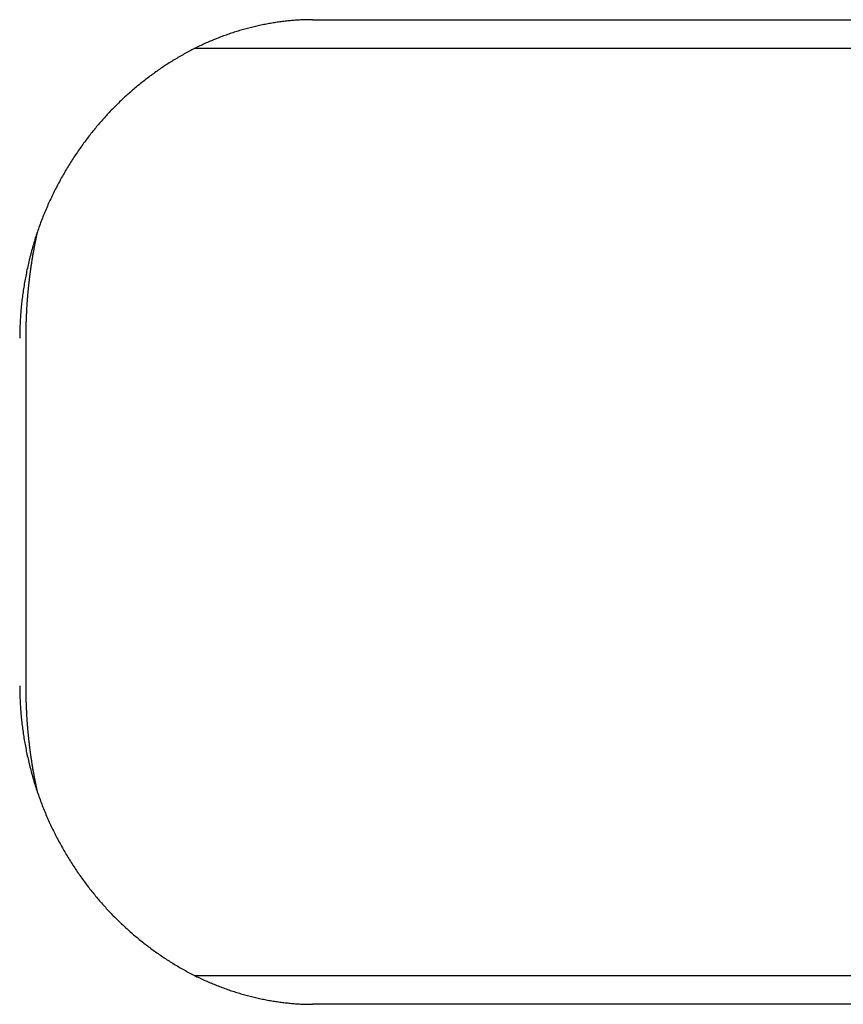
# Model space of a CAD drawing. Extents: x 987 to 2641, y 1244 to 2490.
# Tile 16 of 138: x 1134 to 1148, y 2033 to 2050. Entities that reach past the tile are written whole.
import ezdxf

# ---------------------------------------------------------------- set-up
doc = ezdxf.new("R2010")
doc.units = 0
doc.layers.add('KF_GRAVIS_8_RIGHT', color=7, linetype='CONTINUOUS')

# ---------------------------------------------------------------- blocks, each defined once
blk = doc.blocks.new('KF_GRAVIS_8_RIGHT')
at = {"layer": 'KF_GRAVIS_8_RIGHT'}
for p, q in [((36.2453, -95.5), (50.4079, -95.5)), ((51.3744, -96), (34.2069, -96)), ((31.2982, -100.9983), (31.2982, -107.0017)), ((34.2069, -112), (51.3744, -112)), ((50.4079, -112.5), (36.2453, -112.5))]:
    blk.add_line(p, q, dxfattribs=at)
for points in [[(36.2453, -95.5, 0), (36.2232, -95.5001, 0), (36.201, -95.5002, 0), (36.1787, -95.5006, 0), (36.1564, -95.501, 0), (36.1341, -95.5016, 0), (36.1117, -95.5022, 0), (36.0893, -95.503, 0), (36.0669, -95.504, 0), (36.0444, -95.505, 0), (36.0219, -95.5062, 0), (35.9993, -95.5075, 0), (35.9767, -95.509, 0), (35.9541, -95.5105, 0), (35.9315, -95.5122, 0), (35.9088, -95.514, 0), (35.8861, -95.5159, 0), (35.8633, -95.518, 0), (35.8405, -95.5202, 0), (35.8177, -95.5225, 0), (35.7949, -95.5249, 0), (35.7721, -95.5275, 0), (35.7492, -95.5302, 0), (35.7263, -95.533, 0), (35.7033, -95.5359, 0), (35.6804, -95.539, 0), (35.6574, -95.5422, 0), (35.6344, -95.5455, 0), (35.6114, -95.5489, 0), (35.5884, -95.5525, 0), (35.5654, -95.5562, 0), (35.5423, -95.56, 0), (35.5192, -95.5639, 0), (35.4962, -95.568, 0), (35.4731, -95.5722, 0), (35.4499, -95.5765, 0), (35.4268, -95.5809, 0), (35.4037, -95.5855, 0), (35.3806, -95.5902, 0), (35.3574, -95.595, 0), (35.3342, -95.6, 0), (35.3111, -95.6051, 0), (35.2879, -95.6103, 0), (35.2647, -95.6156, 0), (35.2416, -95.621, 0), (35.2184, -95.6266, 0), (35.1952, -95.6323, 0), (35.172, -95.6382, 0), (35.1488, -95.6441, 0), (35.1257, -95.6502, 0), (35.1025, -95.6564, 0), (35.0793, -95.6628, 0), (35.0561, -95.6692, 0), (35.033, -95.6758, 0), (35.0098, -95.6826, 0), (34.9867, -95.6894, 0), (34.9635, -95.6964, 0), (34.9404, -95.7035, 0), (34.9173, -95.7107, 0), (34.8942, -95.7181, 0), (34.8711, -95.7256, 0), (34.848, -95.7332, 0), (34.8249, -95.7409, 0), (34.8019, -95.7488, 0), (34.7788, -95.7568, 0), (34.7558, -95.7649, 0), (34.7328, -95.7731, 0), (34.7098, -95.7815, 0), (34.6868, -95.79, 0), (34.6639, -95.7987, 0), (34.641, -95.8074, 0), (34.6181, -95.8163, 0), (34.5952, -95.8253, 0), (34.5723, -95.8345, 0), (34.5495, -95.8437, 0), (34.5267, -95.8531, 0), (34.5039, -95.8627, 0), (34.4812, -95.8723, 0), (34.4585, -95.8821, 0), (34.4358, -95.892, 0), (34.4131, -95.9021, 0), (34.3905, -95.9122, 0), (34.3679, -95.9225, 0), (34.3454, -95.9329, 0), (34.3228, -95.9435, 0), (34.3004, -95.9542, 0), (34.2779, -95.965, 0), (34.2555, -95.9759, 0), (34.2331, -95.987, 0), (34.2108, -95.9982, 0), (34.1885, -96.0095, 0), (34.1663, -96.0209, 0), (34.1441, -96.0324, 0), (34.1219, -96.0441, 0), (34.0998, -96.0559, 0), (34.0777, -96.0678, 0), (34.0557, -96.0799, 0), (34.0337, -96.092, 0), (34.0118, -96.1043, 0), (33.9899, -96.1167, 0), (33.968, -96.1292, 0), (33.9462, -96.1418, 0), (33.9245, -96.1545, 0), (33.9028, -96.1674, 0), (33.8812, -96.1803, 0), (33.8596, -96.1934, 0), (33.838, -96.2066, 0), (33.8166, -96.2199, 0), (33.7951, -96.2333, 0), (33.7737, -96.2468, 0), (33.7524, -96.2604, 0), (33.7312, -96.2742, 0), (33.71, -96.288, 0), (33.6888, -96.302, 0), (33.6677, -96.316, 0), (33.6467, -96.3302, 0), (33.6257, -96.3444, 0), (33.6048, -96.3588, 0), (33.584, -96.3733, 0), (33.5632, -96.3879, 0), (33.5425, -96.4025, 0), (33.5218, -96.4173, 0), (33.5013, -96.4322, 0), (33.4807, -96.4472, 0), (33.4603, -96.4622, 0), (33.4399, -96.4774, 0), (33.4196, -96.4927, 0), (33.3993, -96.508, 0), (33.3792, -96.5235, 0), (33.359, -96.539, 0), (33.339, -96.5547, 0), (33.319, -96.5704, 0), (33.2992, -96.5862, 0), (33.2793, -96.6022, 0), (33.2596, -96.6182, 0), (33.2399, -96.6343, 0), (33.2203, -96.6505, 0), (33.2008, -96.6668, 0), (33.1814, -96.6831, 0), (33.162, -96.6996, 0), (33.1428, -96.7161, 0), (33.1236, -96.7328, 0), (33.1044, -96.7495, 0), (33.0854, -96.7663, 0), (33.0665, -96.7832, 0), (33.0476, -96.8001, 0), (33.0288, -96.8172, 0), (33.0101, -96.8343, 0), (32.9915, -96.8515, 0), (32.973, -96.8688, 0), (32.9545, -96.8862, 0), (32.9362, -96.9036, 0), (32.9179, -96.9211, 0), (32.8997, -96.9387, 0), (32.8816, -96.9564, 0), (32.8636, -96.9742, 0), (32.8457, -96.992, 0), (32.8279, -97.0099, 0), (32.8102, -97.0279, 0), (32.7926, -97.0459, 0), (32.7751, -97.064, 0), (32.7576, -97.0822, 0), (32.7403, -97.1005, 0), (32.7231, -97.1188, 0), (32.7059, -97.1372, 0), (32.6889, -97.1556, 0), (32.6719, -97.1742, 0), (32.6551, -97.1928, 0), (32.6382, -97.2116, 0), (32.6215, -97.2304, 0), (32.6047, -97.2495, 0), (32.588, -97.2686, 0), (32.5714, -97.2879, 0), (32.5548, -97.3073, 0), (32.5383, -97.3268, 0), (32.5218, -97.3465, 0), (32.5053, -97.3663, 0), (32.489, -97.3861, 0), (32.4726, -97.4062, 0), (32.4564, -97.4263, 0), (32.4402, -97.4466, 0), (32.424, -97.467, 0), (32.4079, -97.4874, 0), (32.3919, -97.5081, 0), (32.3759, -97.5288, 0), (32.36, -97.5496, 0), (32.3442, -97.5706, 0), (32.3284, -97.5917, 0), (32.3127, -97.6129, 0), (32.2971, -97.6342, 0), (32.2815, -97.6556, 0), (32.266, -97.6771, 0), (32.2506, -97.6988, 0), (32.2352, -97.7205, 0), (32.2199, -97.7424, 0), (32.2047, -97.7643, 0), (32.1896, -97.7864, 0), (32.1746, -97.8085, 0), (32.1596, -97.8308, 0), (32.1447, -97.8532, 0), (32.1299, -97.8757, 0), (32.1151, -97.8983, 0), (32.1005, -97.921, 0), (32.0859, -97.9437, 0), (32.0714, -97.9666, 0), (32.0571, -97.9896, 0), (32.0427, -98.0127, 0), (32.0285, -98.0359, 0), (32.0144, -98.0592, 0), (32.0004, -98.0825, 0), (31.9864, -98.106, 0), (31.9726, -98.1295, 0), (31.9588, -98.1532, 0), (31.9451, -98.1769, 0), (31.9316, -98.2008, 0), (31.9181, -98.2247, 0), (31.9047, -98.2487, 0), (31.8915, -98.2728, 0), (31.8783, -98.297, 0), (31.8652, -98.3213, 0), (31.8523, -98.3456, 0), (31.8394, -98.3701, 0), (31.8266, -98.3946, 0), (31.814, -98.4192, 0), (31.8014, -98.4439, 0), (31.789, -98.4687, 0), (31.7767, -98.4936, 0), (31.7645, -98.5185, 0), (31.7524, -98.5435, 0), (31.7404, -98.5686, 0), (31.7285, -98.5938, 0), (31.7168, -98.619, 0), (31.7051, -98.6444, 0), (31.6936, -98.6697, 0), (31.6822, -98.6952, 0), (31.6709, -98.7208, 0), (31.6598, -98.7464, 0), (31.6487, -98.7721, 0), (31.6378, -98.7978, 0), (31.627, -98.8237, 0), (31.6164, -98.8496, 0), (31.6058, -98.8755, 0), (31.5954, -98.9016, 0), (31.5851, -98.9276, 0), (31.575, -98.9538, 0), (31.565, -98.98, 0), (31.5551, -99.0063, 0), (31.5453, -99.0327, 0), (31.5357, -99.0591, 0), (31.5262, -99.0856, 0), (31.5169, -99.1121, 0), (31.5076, -99.1387, 0), (31.4985, -99.1653, 0), (31.4896, -99.192, 0), (31.4807, -99.2187, 0), (31.472, -99.2455, 0), (31.4635, -99.2723, 0), (31.455, -99.2992, 0), (31.4467, -99.3262, 0), (31.4386, -99.3531, 0), (31.4305, -99.3802, 0), (31.4226, -99.4072, 0), (31.4148, -99.4343, 0), (31.4072, -99.4615, 0), (31.3997, -99.4886, 0), (31.3923, -99.5158, 0), (31.3851, -99.5431, 0), (31.378, -99.5704, 0), (31.371, -99.5977, 0), (31.3642, -99.625, 0), (31.3574, -99.6524, 0), (31.3509, -99.6798, 0), (31.3444, -99.7072, 0), (31.3381, -99.7347, 0), (31.3319, -99.7621, 0), (31.3259, -99.7896, 0), (31.32, -99.8171, 0), (31.3142, -99.8447, 0), (31.3086, -99.8722, 0), (31.3031, -99.8998, 0), (31.2977, -99.9274, 0), (31.2925, -99.955, 0), (31.2874, -99.9826, 0), (31.2824, -100.01, 0), (31.2776, -100.038, 0), (31.2729, -100.065, 0), (31.2683, -100.093, 0), (31.2639, -100.121, 0), (31.2596, -100.148, 0), (31.2554, -100.176, 0), (31.2514, -100.204, 0), (31.2475, -100.231, 0), (31.2438, -100.259, 0), (31.2401, -100.287, 0), (31.2367, -100.314, 0), (31.2333, -100.342, 0), (31.2301, -100.37, 0), (31.227, -100.397, 0), (31.2241, -100.425, 0), (31.2213, -100.452, 0), (31.2186, -100.48, 0), (31.2161, -100.508, 0), (31.2137, -100.535, 0), (31.2114, -100.563, 0), (31.2093, -100.59, 0), (31.2073, -100.618, 0), (31.2055, -100.645, 0), (31.2037, -100.673, 0), (31.2022, -100.7, 0), (31.2007, -100.728, 0), (31.1994, -100.755, 0), (31.1983, -100.782, 0), (31.1972, -100.81, 0), (31.1963, -100.837, 0), (31.1956, -100.864, 0), (31.195, -100.891, 0), (31.1945, -100.919, 0), (31.1941, -100.946, 0), (31.1939, -100.973, 0), (31.1939, -101, 0)], [(31.4972, -99.1683, 0), (31.4942, -99.1819, 0), (31.4911, -99.1955, 0), (31.4881, -99.2092, 0), (31.4851, -99.2229, 0), (31.4821, -99.2366, 0), (31.4792, -99.2503, 0), (31.4763, -99.264, 0), (31.4734, -99.2777, 0), (31.4705, -99.2915, 0), (31.4676, -99.3052, 0), (31.4648, -99.319, 0), (31.462, -99.3328, 0), (31.4592, -99.3466, 0), (31.4564, -99.3604, 0), (31.4537, -99.3743, 0), (31.451, -99.3881, 0), (31.4483, -99.402, 0), (31.4456, -99.4159, 0), (31.443, -99.4298, 0), (31.4404, -99.4437, 0), (31.4378, -99.4576, 0), (31.4352, -99.4715, 0), (31.4326, -99.4854, 0), (31.4301, -99.4994, 0), (31.4276, -99.5134, 0), (31.4251, -99.5274, 0), (31.4227, -99.5413, 0), (31.4202, -99.5554, 0), (31.4178, -99.5694, 0), (31.4154, -99.5834, 0), (31.4131, -99.5975, 0), (31.4107, -99.6115, 0), (31.4084, -99.6256, 0), (31.4061, -99.6397, 0), (31.4039, -99.6537, 0), (31.4016, -99.6679, 0), (31.3994, -99.682, 0), (31.3972, -99.6961, 0), (31.395, -99.7102, 0), (31.3929, -99.7244, 0), (31.3907, -99.7385, 0), (31.3886, -99.7527, 0), (31.3866, -99.7669, 0), (31.3845, -99.7811, 0), (31.3825, -99.7953, 0), (31.3805, -99.8095, 0), (31.3785, -99.8237, 0), (31.3765, -99.8379, 0), (31.3746, -99.8522, 0), (31.3727, -99.8664, 0), (31.3708, -99.8807, 0), (31.3689, -99.895, 0), (31.3671, -99.9093, 0), (31.3653, -99.9235, 0), (31.3635, -99.9378, 0), (31.3617, -99.9521, 0), (31.36, -99.9665, 0), (31.3582, -99.9808, 0), (31.3565, -99.9951, 0), (31.3549, -100.009, 0), (31.3532, -100.024, 0), (31.3516, -100.038, 0), (31.35, -100.053, 0), (31.3484, -100.067, 0), (31.3469, -100.081, 0), (31.3453, -100.096, 0), (31.3438, -100.11, 0), (31.3424, -100.125, 0), (31.3409, -100.139, 0), (31.3395, -100.153, 0), (31.3381, -100.168, 0), (31.3367, -100.182, 0), (31.3353, -100.197, 0), (31.334, -100.211, 0), (31.3327, -100.226, 0), (31.3314, -100.24, 0), (31.3301, -100.255, 0), (31.3289, -100.269, 0), (31.3277, -100.283, 0), (31.3265, -100.298, 0), (31.3253, -100.312, 0), (31.3242, -100.327, 0), (31.3231, -100.341, 0), (31.322, -100.356, 0), (31.3209, -100.371, 0), (31.3199, -100.385, 0), (31.3189, -100.4, 0), (31.3179, -100.414, 0), (31.3169, -100.429, 0), (31.316, -100.443, 0), (31.315, -100.458, 0), (31.3141, -100.472, 0), (31.3133, -100.487, 0), (31.3124, -100.501, 0), (31.3116, -100.516, 0), (31.3108, -100.531, 0), (31.31, -100.545, 0), (31.3093, -100.56, 0), (31.3086, -100.574, 0), (31.3079, -100.589, 0), (31.3072, -100.603, 0), (31.3065, -100.618, 0), (31.3059, -100.633, 0), (31.3053, -100.647, 0), (31.3047, -100.662, 0), (31.3042, -100.676, 0), (31.3037, -100.691, 0), (31.3032, -100.706, 0), (31.3027, -100.72, 0), (31.3022, -100.735, 0), (31.3018, -100.75, 0), (31.3014, -100.764, 0), (31.301, -100.779, 0), (31.3006, -100.793, 0), (31.3003, -100.808, 0), (31.3, -100.823, 0), (31.2997, -100.837, 0), (31.2995, -100.852, 0), (31.2992, -100.867, 0), (31.299, -100.881, 0), (31.2988, -100.896, 0), (31.2987, -100.91, 0), (31.2985, -100.925, 0), (31.2984, -100.94, 0), (31.2984, -100.954, 0), (31.2983, -100.969, 0), (31.2983, -100.984, 0), (31.2982, -100.998, 0)], [(31.1939, -107, 0), (31.1939, -107.027, 0), (31.1941, -107.054, 0), (31.1945, -107.081, 0), (31.195, -107.109, 0), (31.1956, -107.136, 0), (31.1963, -107.163, 0), (31.1972, -107.19, 0), (31.1983, -107.218, 0), (31.1994, -107.245, 0), (31.2007, -107.272, 0), (31.2022, -107.3, 0), (31.2037, -107.327, 0), (31.2055, -107.355, 0), (31.2073, -107.382, 0), (31.2093, -107.41, 0), (31.2114, -107.437, 0), (31.2137, -107.465, 0), (31.2161, -107.492, 0), (31.2186, -107.52, 0), (31.2213, -107.547, 0), (31.2241, -107.575, 0), (31.227, -107.602, 0), (31.2301, -107.63, 0), (31.2333, -107.657, 0), (31.2366, -107.685, 0), (31.2401, -107.713, 0), (31.2437, -107.74, 0), (31.2474, -107.768, 0), (31.2513, -107.796, 0), (31.2553, -107.823, 0), (31.2595, -107.851, 0), (31.2638, -107.878, 0), (31.2682, -107.906, 0), (31.2728, -107.934, 0), (31.2774, -107.961, 0), (31.2823, -107.989, 0), (31.2872, -108.016, 0), (31.2923, -108.044, 0), (31.2975, -108.071, 0), (31.3029, -108.099, 0), (31.3084, -108.127, 0), (31.314, -108.154, 0), (31.3198, -108.181, 0), (31.3257, -108.209, 0), (31.3317, -108.236, 0), (31.3379, -108.264, 0), (31.3441, -108.291, 0), (31.3506, -108.319, 0), (31.3571, -108.346, 0), (31.3638, -108.373, 0), (31.3706, -108.401, 0), (31.3776, -108.428, 0), (31.3847, -108.455, 0), (31.3919, -108.482, 0), (31.3993, -108.509, 0), (31.4068, -108.537, 0), (31.4144, -108.564, 0), (31.4221, -108.591, 0), (31.43, -108.618, 0), (31.438, -108.645, 0), (31.4462, -108.672, 0), (31.4544, -108.698, 0), (31.4628, -108.725, 0), (31.4714, -108.752, 0), (31.4801, -108.779, 0), (31.4889, -108.806, 0), (31.4978, -108.832, 0), (31.5068, -108.859, 0), (31.516, -108.885, 0), (31.5254, -108.912, 0), (31.5348, -108.938, 0), (31.5444, -108.965, 0), (31.5541, -108.991, 0), (31.564, -109.017, 0), (31.574, -109.043, 0), (31.5841, -109.07, 0), (31.5943, -109.096, 0), (31.6047, -109.122, 0), (31.6152, -109.148, 0), (31.6258, -109.173, 0), (31.6365, -109.199, 0), (31.6474, -109.225, 0), (31.6584, -109.251, 0), (31.6695, -109.276, 0), (31.6808, -109.302, 0), (31.6922, -109.327, 0), (31.7036, -109.353, 0), (31.7153, -109.378, 0), (31.727, -109.403, 0), (31.7388, -109.428, 0), (31.7508, -109.453, 0), (31.7628, -109.478, 0), (31.775, -109.503, 0), (31.7873, -109.528, 0), (31.7997, -109.553, 0), (31.8122, -109.578, 0), (31.8249, -109.602, 0), (31.8376, -109.627, 0), (31.8504, -109.651, 0), (31.8634, -109.675, 0), (31.8764, -109.7, 0), (31.8896, -109.724, 0), (31.9029, -109.748, 0), (31.9162, -109.772, 0), (31.9297, -109.796, 0), (31.9432, -109.82, 0), (31.9569, -109.844, 0), (31.9706, -109.867, 0), (31.9845, -109.891, 0), (31.9984, -109.914, 0), (32.0125, -109.938, 0), (32.0266, -109.961, 0), (32.0408, -109.984, 0), (32.0551, -110.007, 0), (32.0695, -110.03, 0), (32.084, -110.053, 0), (32.0986, -110.076, 0), (32.1132, -110.099, 0), (32.128, -110.121, 0), (32.1428, -110.144, 0), (32.1577, -110.166, 0), (32.1727, -110.188, 0), (32.1877, -110.211, 0), (32.2029, -110.233, 0), (32.2181, -110.255, 0), (32.2334, -110.277, 0), (32.2488, -110.299, 0), (32.2642, -110.32, 0), (32.2798, -110.342, 0), (32.2954, -110.363, 0), (32.311, -110.385, 0), (32.3268, -110.406, 0), (32.3426, -110.427, 0), (32.3585, -110.448, 0), (32.3744, -110.469, 0), (32.3904, -110.49, 0), (32.4065, -110.51, 0), (32.4226, -110.531, 0), (32.4388, -110.551, 0), (32.4551, -110.572, 0), (32.4714, -110.592, 0), (32.4878, -110.612, 0), (32.5042, -110.632, 0), (32.5207, -110.652, 0), (32.5373, -110.672, 0), (32.5539, -110.691, 0), (32.5705, -110.711, 0), (32.5873, -110.73, 0), (32.604, -110.75, 0), (32.6208, -110.769, 0), (32.6377, -110.788, 0), (32.6546, -110.807, 0), (32.6716, -110.825, 0), (32.6886, -110.844, 0), (32.7056, -110.862, 0), (32.7227, -110.881, 0), (32.7398, -110.899, 0), (32.7571, -110.917, 0), (32.7744, -110.935, 0), (32.7919, -110.953, 0), (32.8094, -110.971, 0), (32.827, -110.989, 0), (32.8447, -111.007, 0), (32.8626, -111.025, 0), (32.8805, -111.043, 0), (32.8985, -111.06, 0), (32.9166, -111.078, 0), (32.9348, -111.095, 0), (32.953, -111.113, 0), (32.9714, -111.13, 0), (32.9899, -111.147, 0), (33.0084, -111.164, 0), (33.0271, -111.181, 0), (33.0458, -111.198, 0), (33.0646, -111.215, 0), (33.0835, -111.232, 0), (33.1025, -111.249, 0), (33.1215, -111.266, 0), (33.1407, -111.282, 0), (33.1599, -111.299, 0), (33.1792, -111.315, 0), (33.1986, -111.332, 0), (33.2181, -111.348, 0), (33.2376, -111.364, 0), (33.2573, -111.38, 0), (33.277, -111.396, 0), (33.2968, -111.412, 0), (33.3166, -111.428, 0), (33.3366, -111.444, 0), (33.3566, -111.459, 0), (33.3766, -111.475, 0), (33.3968, -111.49, 0), (33.417, -111.505, 0), (33.4373, -111.521, 0), (33.4577, -111.536, 0), (33.4781, -111.551, 0), (33.4986, -111.566, 0), (33.5192, -111.581, 0), (33.5398, -111.596, 0), (33.5605, -111.61, 0), (33.5813, -111.625, 0), (33.6021, -111.639, 0), (33.623, -111.654, 0), (33.644, -111.668, 0), (33.665, -111.682, 0), (33.6861, -111.696, 0), (33.7072, -111.71, 0), (33.7284, -111.724, 0), (33.7497, -111.738, 0), (33.771, -111.751, 0), (33.7924, -111.765, 0), (33.8138, -111.778, 0), (33.8353, -111.792, 0), (33.8568, -111.805, 0), (33.8784, -111.818, 0), (33.9001, -111.831, 0), (33.9218, -111.844, 0), (33.9435, -111.857, 0), (33.9653, -111.869, 0), (33.9872, -111.882, 0), (34.0091, -111.894, 0), (34.0311, -111.906, 0), (34.0531, -111.919, 0), (34.0751, -111.931, 0), (34.0972, -111.943, 0), (34.1193, -111.954, 0), (34.1415, -111.966, 0), (34.1637, -111.978, 0), (34.186, -111.989, 0), (34.2083, -112.001, 0), (34.2306, -112.012, 0), (34.253, -112.023, 0), (34.2755, -112.034, 0), (34.2979, -112.045, 0), (34.3204, -112.055, 0), (34.343, -112.066, 0), (34.3656, -112.076, 0), (34.3882, -112.087, 0), (34.4108, -112.097, 0), (34.4335, -112.107, 0), (34.4562, -112.117, 0), (34.479, -112.127, 0), (34.5017, -112.136, 0), (34.5245, -112.146, 0), (34.5474, -112.155, 0), (34.5702, -112.165, 0), (34.5931, -112.174, 0), (34.616, -112.183, 0), (34.639, -112.192, 0), (34.6619, -112.201, 0), (34.6849, -112.209, 0), (34.7079, -112.218, 0), (34.7309, -112.226, 0), (34.754, -112.235, 0), (34.777, -112.243, 0), (34.8001, -112.251, 0), (34.8232, -112.259, 0), (34.8463, -112.266, 0), (34.8694, -112.274, 0), (34.8926, -112.281, 0), (34.9157, -112.289, 0), (34.9389, -112.296, 0), (34.962, -112.303, 0), (34.9852, -112.31, 0), (35.0084, -112.317, 0), (35.0316, -112.324, 0), (35.0548, -112.33, 0), (35.078, -112.337, 0), (35.1012, -112.343, 0), (35.1244, -112.35, 0), (35.1476, -112.356, 0), (35.1709, -112.362, 0), (35.1941, -112.367, 0), (35.2173, -112.373, 0), (35.2405, -112.379, 0), (35.2637, -112.384, 0), (35.2869, -112.39, 0), (35.3101, -112.395, 0), (35.3333, -112.4, 0), (35.3565, -112.405, 0), (35.3797, -112.41, 0), (35.4029, -112.414, 0), (35.4261, -112.419, 0), (35.4492, -112.423, 0), (35.4724, -112.428, 0), (35.4955, -112.432, 0), (35.5186, -112.436, 0), (35.5417, -112.44, 0), (35.5648, -112.444, 0), (35.5879, -112.447, 0), (35.6109, -112.451, 0), (35.634, -112.454, 0), (35.657, -112.458, 0), (35.68, -112.461, 0), (35.703, -112.464, 0), (35.7259, -112.467, 0), (35.7489, -112.47, 0), (35.7718, -112.472, 0), (35.7946, -112.475, 0), (35.8175, -112.477, 0), (35.8403, -112.48, 0), (35.8631, -112.482, 0), (35.8859, -112.484, 0), (35.9086, -112.486, 0), (35.9313, -112.488, 0), (35.954, -112.489, 0), (35.9766, -112.491, 0), (35.9992, -112.492, 0), (36.0218, -112.494, 0), (36.0443, -112.495, 0), (36.0668, -112.496, 0), (36.0893, -112.497, 0), (36.1117, -112.498, 0), (36.1341, -112.498, 0), (36.1564, -112.499, 0), (36.1787, -112.499, 0), (36.201, -112.5, 0), (36.2232, -112.5, 0), (36.2453, -112.5, 0)], [(31.2982, -107.002, 0), (31.2983, -107.016, 0), (31.2983, -107.031, 0), (31.2984, -107.046, 0), (31.2984, -107.06, 0), (31.2985, -107.075, 0), (31.2987, -107.09, 0), (31.2988, -107.104, 0), (31.299, -107.119, 0), (31.2992, -107.133, 0), (31.2995, -107.148, 0), (31.2997, -107.163, 0), (31.3, -107.177, 0), (31.3003, -107.192, 0), (31.3006, -107.207, 0), (31.301, -107.221, 0), (31.3014, -107.236, 0), (31.3018, -107.25, 0), (31.3022, -107.265, 0), (31.3027, -107.28, 0), (31.3032, -107.294, 0), (31.3037, -107.309, 0), (31.3042, -107.324, 0), (31.3047, -107.338, 0), (31.3053, -107.353, 0), (31.3059, -107.367, 0), (31.3065, -107.382, 0), (31.3072, -107.397, 0), (31.3079, -107.411, 0), (31.3086, -107.426, 0), (31.3093, -107.44, 0), (31.31, -107.455, 0), (31.3108, -107.469, 0), (31.3116, -107.484, 0), (31.3124, -107.499, 0), (31.3133, -107.513, 0), (31.3141, -107.528, 0), (31.315, -107.542, 0), (31.316, -107.557, 0), (31.3169, -107.571, 0), (31.3179, -107.586, 0), (31.3189, -107.6, 0), (31.3199, -107.615, 0), (31.3209, -107.629, 0), (31.322, -107.644, 0), (31.3231, -107.659, 0), (31.3242, -107.673, 0), (31.3253, -107.688, 0), (31.3265, -107.702, 0), (31.3277, -107.717, 0), (31.3289, -107.731, 0), (31.3301, -107.745, 0), (31.3314, -107.76, 0), (31.3327, -107.774, 0), (31.334, -107.789, 0), (31.3353, -107.803, 0), (31.3367, -107.818, 0), (31.3381, -107.832, 0), (31.3395, -107.847, 0), (31.3409, -107.861, 0), (31.3424, -107.875, 0), (31.3438, -107.89, 0), (31.3453, -107.904, 0), (31.3469, -107.919, 0), (31.3484, -107.933, 0), (31.35, -107.947, 0), (31.3516, -107.962, 0), (31.3532, -107.976, 0), (31.3549, -107.991, 0), (31.3565, -108.005, 0), (31.3582, -108.019, 0), (31.36, -108.034, 0), (31.3617, -108.048, 0), (31.3635, -108.062, 0), (31.3653, -108.076, 0), (31.3671, -108.091, 0), (31.3689, -108.105, 0), (31.3708, -108.119, 0), (31.3727, -108.134, 0), (31.3746, -108.148, 0), (31.3765, -108.162, 0), (31.3785, -108.176, 0), (31.3805, -108.191, 0), (31.3825, -108.205, 0), (31.3845, -108.219, 0), (31.3866, -108.233, 0), (31.3886, -108.247, 0), (31.3907, -108.261, 0), (31.3929, -108.276, 0), (31.395, -108.29, 0), (31.3972, -108.304, 0), (31.3994, -108.318, 0), (31.4016, -108.332, 0), (31.4039, -108.346, 0), (31.4061, -108.36, 0), (31.4084, -108.374, 0), (31.4107, -108.388, 0), (31.4131, -108.403, 0), (31.4154, -108.417, 0), (31.4178, -108.431, 0), (31.4202, -108.445, 0), (31.4227, -108.459, 0), (31.4251, -108.473, 0), (31.4276, -108.487, 0), (31.4301, -108.501, 0), (31.4326, -108.515, 0), (31.4352, -108.528, 0), (31.4378, -108.542, 0), (31.4404, -108.556, 0), (31.443, -108.57, 0), (31.4456, -108.584, 0), (31.4483, -108.598, 0), (31.451, -108.612, 0), (31.4537, -108.626, 0), (31.4564, -108.64, 0), (31.4592, -108.653, 0), (31.462, -108.667, 0), (31.4648, -108.681, 0), (31.4676, -108.695, 0), (31.4705, -108.709, 0), (31.4734, -108.722, 0), (31.4763, -108.736, 0), (31.4792, -108.75, 0), (31.4821, -108.763, 0), (31.4851, -108.777, 0), (31.4881, -108.791, 0), (31.4911, -108.804, 0), (31.4942, -108.818, 0), (31.4972, -108.832, 0)]]:
    blk.add_polyline3d(points, dxfattribs=at)

msp = doc.modelspace()

# ---------------------------------------------------------------- block references
at = {"layer": 'KF_GRAVIS_8_RIGHT'}
msp.add_blockref('KF_GRAVIS_8_RIGHT', (1102.603, 2145.913), dxfattribs=at)

doc.saveas('drawing.dxf')
